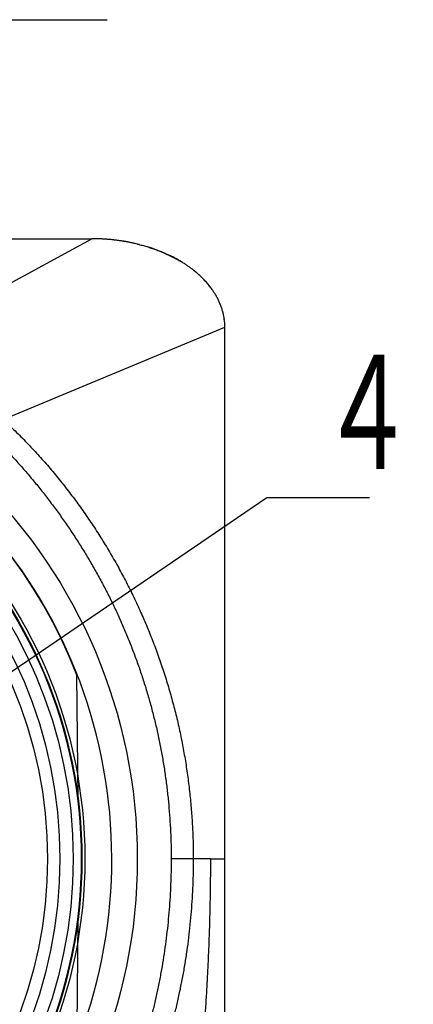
# Model space of a CAD drawing. Header units: millimetres. Extents: x 0 to 1076, y 0 to 742.
# Tile 13 of 130: x 393 to 408, y 220 to 257. Entities that reach past the tile are written whole.
import ezdxf

# ---------------------------------------------------------------- set-up
doc = ezdxf.new("R2010")
doc.units = ezdxf.units.MM
doc.header["$LTSCALE"] = 0.454724
doc.layers.add('NoLayerName_001', color=7, linetype='Continuous')
doc.layers.add('NoLayerName_007', color=7, linetype='Continuous')
doc.styles.get("Standard").update_dxf_attribs({"font": 'txt', "bigfont": 'extfont2'})
doc.dimstyles.get("Standard").update_dxf_attribs({"dimtxt": 2.5, "dimasz": 2.5, "dimexe": 1, "dimexo": 1, "dimtad": 1, "dimdec": 3, "dimzin": 0, "dimdsep": 46, "dimtxsty": 'Standard', "dimcen": 2.5, "dimadec": 3, "dimazin": 0, "dimtfac": 0.75, "dimtdec": 3, "dimtmove": 0, "dimatfit": 3, "dimfxl": 1, "dimarcsym": 0})

msp = doc.modelspace()

# ---------------------------------------------------------------- linework, layer by layer
at = {"layer": 'NoLayerName_001', "color": 7, "linetype": 'Continuous', "lineweight": 25}
for p, q in [((358.762775, 248.820996), (396.040552, 248.820996)), ((395.512022, 227.413142), (395.470887, 232.126663)), ((395.470887, 218.070886), (395.512022, 222.784407))]:
    msp.add_line(p, q, dxfattribs=at)
at = {"layer": 'NoLayerName_001', "color": 8, "linetype": 'Continuous', "lineweight": 25}
for p, q in [((388.656467, 244.797862), (396.040673, 248.820996)), ((392.65555, 241.900793), (401.124053, 245.432107)), ((400.571405, 225.098774), (399.071576, 225.098774))]:
    msp.add_line(p, q, dxfattribs=at)
at = {"layer": 'NoLayerName_001', "color": 7, "linetype": 'Continuous', "lineweight": 25}
for radius in [20.375694, 18.372013, 17.418888, 16.944444]:
    msp.add_circle((377.401664, 225.098774), radius, dxfattribs=at)
msp.add_arc((377.401664, 225.098722), 19.387852, 21.2533161, 158.7466839, dxfattribs=at)
at = {"layer": 'NoLayerName_001', "color": 8, "linetype": 'Continuous', "lineweight": 25}
for points, knots in [([(392.655551, 241.900794), (392.806761, 241.756686), (393.112428, 241.471618), (393.552188, 241.024407), (393.980672, 240.566011), (394.39563, 240.094876), (394.797373, 239.612163), (395.185528, 239.118307), (395.559902, 238.613932), (395.920282, 238.099595), (396.266453, 237.575774), (396.598182, 237.04287), (396.91527, 236.501265), (397.217512, 235.95134), (397.504703, 235.393473), (397.776642, 234.828046), (398.033122, 234.25544), (398.273937, 233.676045), (398.498921, 233.090281), (398.707903, 232.498574), (398.900713, 231.901352), (399.077181, 231.299041), (399.237135, 230.692069), (399.380409, 230.080866), (399.506809, 229.465868), (399.616261, 228.847571), (399.708826, 228.226514), (399.78447, 227.603241), (399.843411, 226.978303), (399.884962, 226.352239), (399.911794, 225.72562), (399.913305, 225.307647), (399.916106, 225.098774)], [0, 0, 0, 0, 0.626644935, 1.253710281, 1.881151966, 2.508904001, 3.13688041, 3.764977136, 4.39307391, 5.021040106, 5.648823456, 6.276454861, 6.903966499, 7.531389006, 8.158752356, 8.786086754, 9.413423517, 10.040790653, 10.668196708, 11.295645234, 11.923140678, 12.550689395, 13.17830066, 13.805987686, 14.433766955, 15.061619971, 15.689483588, 16.317283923, 16.944939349, 17.572361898, 18.199458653, 18.82613314, 18.82613314, 18.82613314, 18.82613314]), ([(392.142432, 241.375068), (392.264732, 241.252948), (392.511404, 241.0107), (392.869182, 240.63518), (393.219549, 240.252716), (393.56105, 239.86229), (393.893928, 239.464553), (394.217944, 239.059613), (394.532974, 238.647635), (394.838883, 238.228746), (395.135536, 237.803088), (395.422776, 237.37083), (395.700427, 236.932174), (395.968297, 236.487343), (396.226191, 236.036563), (396.473914, 235.580058), (396.711273, 235.118054), (396.938073, 234.650774), (397.154121, 234.178445), (397.359216, 233.701287), (397.553207, 233.219537), (397.735992, 232.733447), (397.907464, 232.243263), (398.067515, 231.749231), (398.216038, 231.251598), (398.352926, 230.750609), (398.478073, 230.246511), (398.591372, 229.739553), (398.692703, 229.229993), (398.782055, 228.71814), (398.859451, 228.204323), (398.924911, 227.688875), (398.978416, 227.172132), (399.020113, 226.654429), (399.049515, 226.136097), (399.06851, 225.617484), (399.069589, 225.271623), (399.071576, 225.098772)], [0, 0, 0, 0, 0.518490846, 1.037106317, 1.55578749, 2.074467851, 2.593079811, 3.111631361, 3.630188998, 4.148821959, 4.667600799, 5.186562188, 5.705674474, 6.224900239, 6.744205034, 7.263557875, 7.782931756, 8.302304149, 8.821657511, 9.34098011, 9.860272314, 10.379543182, 10.898802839, 11.418062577, 11.937335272, 12.456635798, 12.975981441, 13.495392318, 14.014887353, 14.534447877, 15.054030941, 15.57358865, 16.093068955, 16.612416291, 17.131572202, 17.65047597, 18.169065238, 18.169065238, 18.169065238, 18.169065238]), ([(399.071576, 225.098772), (399.069964, 224.936832), (399.069099, 224.61286), (399.053637, 224.127051), (399.029714, 223.641483), (398.995811, 223.156389), (398.952345, 222.671992), (398.899214, 222.188515), (398.836454, 221.706183), (398.76407, 221.225216), (398.682051, 220.745829), (398.590364, 220.268236), (398.48898, 219.792647), (398.37787, 219.319271), (398.257004, 218.848319), (398.126352, 218.38), (397.985885, 217.914526), (397.835576, 217.452118), (397.675435, 216.992998), (397.505472, 216.537397), (397.325698, 216.08555), (397.136123, 215.637689), (396.936758, 215.194048), (396.727617, 214.754859), (396.508712, 214.320373), (396.280101, 213.890853), (396.041892, 213.466566), (395.794158, 213.047822), (395.537106, 212.634834), (395.270451, 212.228174), (394.995742, 211.827078), (394.803655, 211.566139), (394.708757, 211.434899)], [0, 0, 0, 0, 0.485842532, 0.971853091, 1.457999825, 1.944250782, 2.430574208, 2.916938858, 3.403314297, 3.88967161, 4.37599311, 4.862273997, 5.34851397, 5.834717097, 6.320892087, 6.807052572, 7.293217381, 7.779405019, 8.265615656, 8.751847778, 9.238104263, 9.72439271, 10.210725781, 10.69712153, 11.183601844, 11.670150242, 12.156709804, 12.643224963, 13.129643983, 13.615919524, 14.102009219, 14.587876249, 14.587876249, 14.587876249, 14.587876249]), ([(399.916112, 225.098774), (399.91443, 224.931211), (399.91353, 224.595985), (399.897384, 224.093304), (399.872373, 223.590877), (399.83689, 223.088954), (399.791348, 222.587771), (399.735621, 222.087566), (399.669723, 221.588578), (399.593639, 221.091045), (399.507323, 220.595209), (399.41068, 220.101319), (399.303624, 219.609627), (399.186069, 219.12038), (399.057928, 218.63383), (398.919115, 218.150226), (398.769543, 217.669822), (398.609134, 217.192888), (398.437885, 216.719697), (398.255798, 216.250536), (398.062875, 215.785696), (397.859121, 215.325468), (397.644538, 214.870144), (397.419132, 214.420015), (397.1829, 213.975394), (396.935944, 213.536572), (396.678485, 213.103808), (396.41069, 212.67741), (396.13287, 212.257576), (395.844823, 211.844906), (395.54826, 211.43851), (395.341193, 211.174788), (395.238862, 211.042069)], [0, 0, 0, 0, 0.502716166, 1.005610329, 1.508647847, 2.011795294, 2.515020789, 3.018294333, 3.521588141, 4.024876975, 4.528139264, 5.031360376, 5.534533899, 6.037662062, 6.540756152, 7.043836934, 7.546935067, 8.050080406, 8.553266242, 9.056480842, 9.559719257, 10.062983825, 10.566284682, 11.06964026, 11.57307602, 12.076582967, 12.580109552, 13.083600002, 13.586996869, 14.090241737, 14.593275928, 15.096041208, 15.096041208, 15.096041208, 15.096041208])]:
    msp.add_open_spline(points, degree=3, knots=knots, dxfattribs=at)
at = {"layer": 'NoLayerName_007', "color": 7, "linetype": 'Continuous', "lineweight": 25}
msp.add_line((401.123885, 209.848775), (401.123885, 245.432107), dxfattribs=at)
at = {"layer": 'NoLayerName_007', "color": 8, "linetype": 'Continuous', "lineweight": 25}
msp.add_line((400.571405, 225.098774), (401.124174, 225.098774), dxfattribs=at)
at = {"layer": 'NoLayerName_007', "color": 7, "linetype": 'Continuous', "lineweight": 25}
msp.add_lwpolyline([(397.789822, 248.614024), (397.626142, 248.651863), (397.183821, 248.733988), (396.727337, 248.789762), (396.257492, 248.81788), (396.040673, 248.820996)], dxfattribs=at)
for radius in [18.257638, 18.232222, 17.923858]:
    msp.add_circle((377.401664, 225.098774), radius, dxfattribs=at)
for centre, radius, start, end in [((396.040327, 241.260301), 7.560695, 87.5641462, 89.9982906), ((396.039638, 241.240466), 7.580541, 86.5298714, 87.5653195), ((396.040088, 241.247705), 7.573289, 85.62242, 86.5299537), ((396.040841, 241.257767), 7.563198, 85.386591, 85.622291), ((396.042587, 241.278543), 7.54235, 84.1119824, 85.3871151), ((396.047151, 241.322963), 7.497695, 83.1252533, 84.1118575), ((396.053355, 241.374352), 7.445933, 82.1710839, 83.1253155), ((396.05971, 241.420964), 7.39889, 81.6525128, 82.1706653), ((396.067991, 241.476794), 7.342449, 80.6332494, 81.6531996), ((396.080837, 241.554793), 7.2634, 79.7479125, 80.6330923), ((396.096855, 241.643075), 7.173676, 78.7106897, 79.7483121), ((396.120952, 241.763179), 7.051179, 77.3882756, 78.7116543), ((396.149112, 241.889602), 6.921657, 76.4319346, 77.3872574), ((396.16446, 241.953855), 6.855597, 76.2863499, 76.4306501), ((396.175013, 241.996864), 6.811312, 75.7132944, 76.2868166), ((396.289371, 242.397636), 6.394447, 70.9947237, 72.4657316), ((396.352168, 242.578102), 6.203369, 68.5237956, 71.000296), ((396.434491, 242.788476), 5.977462, 66.7699759, 68.5198338), ((396.527031, 243.003004), 5.743826, 64.4474667, 66.7741979), ((396.637658, 243.23493), 5.486867, 62.4826048, 64.4450405), ((396.740234, 243.432196), 5.264526, 60.8072979, 62.4807647), ((396.809193, 243.556482), 5.122391, 60.1651409, 60.8025996), ((396.888169, 243.69299), 4.964684, 58.2197399, 60.1720177), ((397.300565, 244.299388), 4.230863, 50.1848991, 53.1400516), ((397.437069, 244.463754), 4.017206, 47.8754799, 50.1792762), ((397.579063, 244.620064), 3.806031, 44.7791596, 47.8825687), ((397.727284, 244.76767), 3.596849, 42.273691, 44.7732339), ((397.828147, 244.859981), 3.460122, 40.9205959, 42.2661326), ((397.90968, 244.930466), 3.352345, 39.0912011, 40.9230894), ((398.034358, 245.030999), 3.192186, 35.9365041, 39.1017585), ((398.582299, 245.35887), 2.551685, 20.8478236, 22.2855772), ((398.6535, 245.385181), 2.475783, 15.8330543, 20.8652065), ((398.713575, 245.403), 2.413125, 14.8265071, 15.8151935), ((398.728972, 245.407089), 2.397194, 14.1118526, 14.8261901), ((398.786851, 245.420648), 2.337756, 7.5410709, 14.1354222), ((398.86589, 245.431387), 2.258163, 0.0182748, 7.936854), ((377.401664, 225.098774), 19.401388, 158.5186327, 131.2277814)]:
    msp.add_arc(centre, radius, start, end, dxfattribs=at)
for points, knots in [([(397.789731, 248.614046), (397.752318, 248.622844), (397.677439, 248.640934), (397.564259, 248.665374), (397.450298, 248.68828), (397.335549, 248.709342), (397.220095, 248.728634), (397.103996, 248.746125), (396.987315, 248.761812), (396.870119, 248.775686), (396.75247, 248.787737), (396.634432, 248.79796), (396.516071, 248.806338), (396.397449, 248.812886), (396.278632, 248.817516), (396.159683, 248.820514), (396.080341, 248.820683), (396.040667, 248.820996)], [0, 0, 0, 0, 0.115300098, 0.231090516, 0.34733829, 0.464009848, 0.581071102, 0.698487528, 0.816224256, 0.934246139, 1.052517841, 1.171003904, 1.289668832, 1.408477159, 1.527393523, 1.646382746, 1.765409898, 1.765409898, 1.765409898, 1.765409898]), ([(397.789731, 248.614013), (397.819243, 248.606601), (397.878228, 248.592097), (397.96609, 248.568646), (398.053314, 248.544242), (398.139825, 248.518709), (398.225607, 248.492109), (398.310629, 248.464442), (398.394866, 248.435723), (398.478289, 248.405963), (398.560871, 248.375176), (398.642584, 248.343372), (398.723402, 248.310565), (398.803297, 248.276766), (398.882241, 248.241989), (398.960206, 248.206243), (399.037167, 248.169544), (399.113094, 248.131899), (399.187966, 248.093335), (399.261727, 248.053813), (399.334459, 248.013531), (399.382136, 247.985625), (399.405975, 247.97186)], [0, 0, 0, 0, 0.091284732, 0.182222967, 0.272799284, 0.363000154, 0.452812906, 0.542224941, 0.631223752, 0.719796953, 0.807932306, 0.895617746, 0.982841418, 1.069591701, 1.155857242, 1.241626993, 1.326890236, 1.41163663, 1.49585624, 1.579539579, 1.662677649, 1.745261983, 1.745261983, 1.745261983, 1.745261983]), ([(400.570828, 246.969331), (400.559073, 246.984426), (400.535686, 247.014862), (400.499316, 247.059728), (400.46204, 247.104306), (400.423737, 247.148485), (400.384453, 247.192283), (400.344187, 247.235683), (400.302951, 247.278678), (400.260755, 247.321256), (400.217609, 247.363409), (400.173523, 247.405126), (400.128505, 247.446399), (400.082565, 247.487217), (400.035715, 247.527571), (399.987962, 247.567451), (399.939317, 247.606847), (399.889789, 247.64575), (399.839388, 247.684149), (399.788125, 247.722036), (399.736007, 247.759401), (399.683047, 247.796234), (399.629251, 247.832523), (399.574635, 247.868268), (399.519196, 247.903429), (399.463018, 247.938121), (399.425012, 247.96057), (399.406012, 247.97192)], [0, 0, 0, 0, 0.057396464, 0.115145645, 0.173251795, 0.23171877, 0.290550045, 0.349748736, 0.409317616, 0.469259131, 0.529575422, 0.590268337, 0.651339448, 0.71279007, 0.77462127, 0.836833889, 0.899428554, 0.962405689, 1.025765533, 1.089508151, 1.153633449, 1.218141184, 1.283030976, 1.348301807, 1.413950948, 1.479975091, 1.546370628, 1.546370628, 1.546370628, 1.546370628]), ([(401.102257, 245.743175), (401.098992, 245.764462), (401.09289, 245.807163), (401.081106, 245.870883), (401.067744, 245.93448), (401.052527, 245.997889), (401.035538, 246.061098), (401.016762, 246.124082), (400.996214, 246.186819), (400.973897, 246.249285), (400.94982, 246.311459), (400.923988, 246.373317), (400.896409, 246.434837), (400.86709, 246.495996), (400.836037, 246.556771), (400.803256, 246.617139), (400.768757, 246.677079), (400.732541, 246.736564), (400.694632, 246.795582), (400.654996, 246.854074), (400.613854, 246.912173), (400.585036, 246.950103), (400.570735, 246.969259)], [0, 0, 0, 0, 0.064609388, 0.129386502, 0.194357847, 0.259549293, 0.324986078, 0.39069281, 0.456693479, 0.523011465, 0.589669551, 0.656689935, 0.724094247, 0.791903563, 0.860138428, 0.928818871, 0.997964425, 1.067594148, 1.137725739, 1.208373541, 1.279550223, 1.351267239, 1.351267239, 1.351267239, 1.351267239])]:
    msp.add_open_spline(points, degree=3, knots=knots, dxfattribs=at)
at = {"layer": 'NoLayerName_007', "color": 8, "linetype": 'Continuous', "lineweight": 25}
msp.add_open_spline([(400.571405, 225.098774), (400.570273, 224.880802), (400.569142, 224.444837), (400.560653, 223.790926), (400.548023, 223.137068), (400.530467, 222.483314), (400.508119, 221.829711), (400.480865, 221.176307), (400.448663, 220.523148), (400.41143, 219.870271), (400.369069, 219.217709), (400.321488, 218.56549), (400.268591, 217.913644), (400.210283, 217.262199), (400.14647, 216.611188), (400.077065, 215.960663), (400.002013, 215.310689), (399.92126, 214.661346), (399.834752, 214.012717), (399.742433, 213.364883), (399.644248, 212.717926), (399.540148, 212.071927), (399.430059, 211.426971), (399.313998, 210.783126), (399.191645, 210.140529), (399.063931, 209.499053), (398.97272, 209.072691), (398.927877, 208.859369)], degree=3, knots=[0, 0, 0, 0, 0.653927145, 1.307888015, 1.96186849, 2.615855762, 3.269838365, 3.923806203, 4.577751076, 5.231676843, 5.885599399, 6.539537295, 7.193511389, 7.847544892, 8.501663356, 9.155879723, 9.810172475, 10.464516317, 11.118887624, 11.773264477, 12.427626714, 13.081955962, 13.736235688, 14.39045124, 15.044589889, 15.698640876, 16.352595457, 16.352595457, 16.352595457, 16.352595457], dxfattribs=at)

# ---------------------------------------------------------------- texts
at = {"layer": 'NoLayerName_001', "color": 3, "linetype": 'Continuous', "lineweight": 13, "insert": (404.760429, 239.541043), "char_height": 4.94979494, "attachment_point": 7, "line_spacing_factor": 0.771429}
msp.add_mtext('\\A1;\\W0.6667;４', dxfattribs=at)

# ---------------------------------------------------------------- leaders
at = {"layer": 'NoLayerName_001', "color": 3, "linetype": 'Continuous', "lineweight": 13, "annotation_type": 0, "has_hookline": 1, "hookline_direction": 0}
for points, text_width in [([(377.401664, 235.265441), (389.867754, 257.200056), (391.281981, 257.200056)], 4.714326), ([(387.070738, 228.240447), (402.721202, 238.916043), (404.135429, 238.916043)], 1.88573)]:
    msp.add_leader(points, dimstyle='Standard', override={"dimtxt": 4.949795, "dimasz": 1.414227, "dimldrblk": 'DOT'}, dxfattribs=dict(at, text_width=text_width))

doc.saveas('drawing.dxf')
